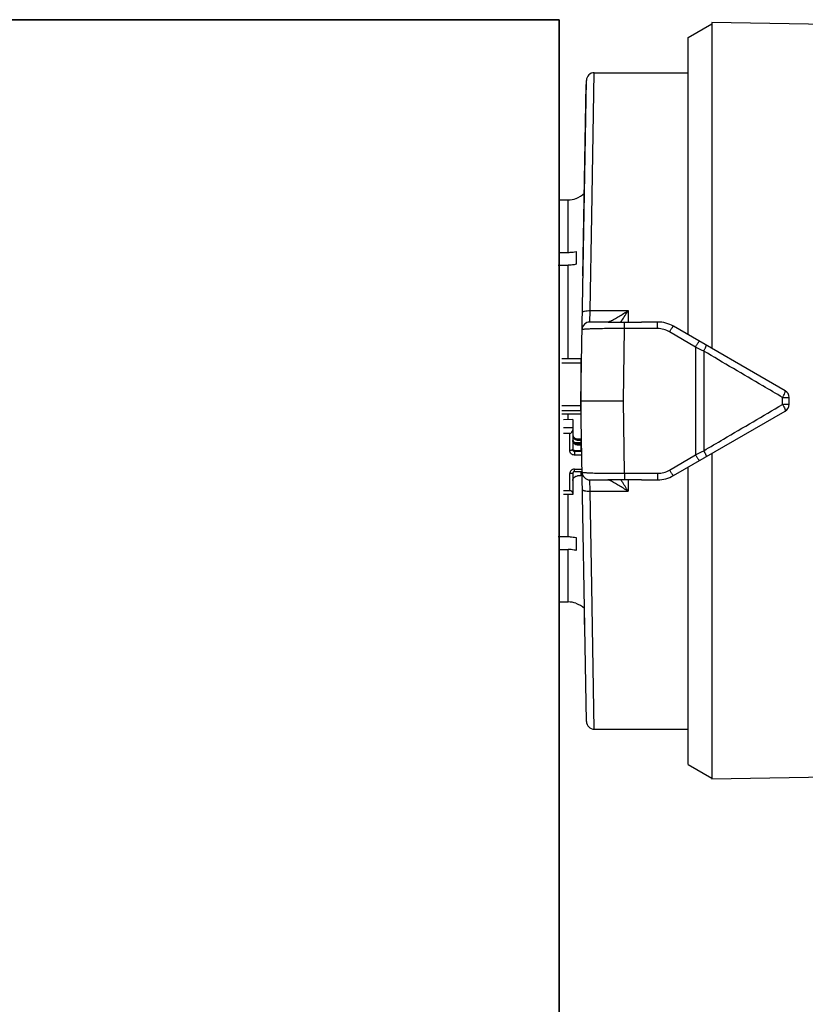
# Model space of a CAD drawing. Header units: millimetres. Extents: x 1279 to 58476, y -6899 to 74987.
# Tile 26 of 157: x 8248 to 8298, y -5967 to -5905. Entities that reach past the tile are written whole.
import ezdxf

# ---------------------------------------------------------------- set-up
doc = ezdxf.new("R2010")
doc.units = ezdxf.units.MM
doc.layers.add('UT_ZAŘÍZENÍ - OT', color=3, linetype='Continuous', lineweight=35)

msp = doc.modelspace()

# ---------------------------------------------------------------- linework, layer by layer
at = {"color": 0, "linetype": 'Continuous'}
for p, q in [((8290.124, -5906.085), (8291.624, -5905.219)), ((8291.624, -5905.145), (8291.624, -5925.79)), ((8301.493, -5905.318), (8291.624, -5905.145)), ((8290.124, -5924.924), (8290.124, -5906.085)), ((8283.324, -5929.119), (8283.679, -5908.81)), ((8284.024, -5917.383), (8284.179, -5908.319)), ((8284.179, -5908.319), (8290.124, -5908.319)), ((8283.463, -5921.185), (8283.674, -5909.06)), ((8283.024, -5916.283), (8283.024, -5916.296)), ((8281.954, -5916.382), (8282.524, -5916.382)), ((8282.524, -5919.706), (8282.524, -5916.382)), ((8283.922, -5923.394), (8284.024, -5917.383)), ((8281.906, -5919.706), (8282.524, -5919.706)), ((8283.024, -5919.645), (8283.024, -5920.459)), ((8281.899, -5920.519), (8282.524, -5920.519)), ((8282.524, -5926.445), (8282.524, -5920.519)), ((8283.903, -5924.119), (8283.922, -5923.394)), ((8283.922, -5923.394), (8286.324, -5923.394)), ((8286.324, -5923.394), (8286.324, -5924.128)), ((8285.061, -5924.119), (8283.903, -5924.119)), ((8286.097, -5924.534), (8286.097, -5924.127)), ((8288.194, -5924.119), (8287.167, -5924.119)), ((8288.194, -5924.534), (8288.194, -5924.119)), ((8296.274, -5928.475), (8289.194, -5924.387)), ((8286.025, -5929.119), (8286.097, -5924.534)), ((8288.194, -5924.534), (8286.097, -5924.534)), ((8290.591, -5925.707), (8288.944, -5924.739)), ((8290.591, -5925.707), (8290.591, -5932.531)), ((8291.111, -5925.963), (8291.111, -5932.275)), ((8283.324, -5926.445), (8282.124, -5926.445)), ((8283.324, -5926.729), (8282.124, -5926.729)), ((8283.324, -5926.445), (8283.324, -5929.967)), ((8283.679, -5949.428), (8283.324, -5929.119)), ((8283.324, -5929.119), (8286.025, -5929.119)), ((8286.097, -5933.704), (8286.025, -5929.119)), ((8296.111, -5929.335), (8296.111, -5928.904)), ((8296.524, -5929.331), (8296.524, -5928.908)), ((8283.324, -5929.425), (8282.124, -5929.425)), ((8283.324, -5929.74), (8282.124, -5929.74)), ((8283.324, -5929.967), (8282.124, -5929.967)), ((8282.524, -5930.31), (8282.524, -5929.967)), ((8289.194, -5933.851), (8296.274, -5929.764)), ((8282.824, -5930.294), (8282.224, -5930.327)), ((8282.824, -5930.294), (8282.824, -5932.217)), ((8282.824, -5930.825), (8282.224, -5930.825)), ((8282.624, -5931.177), (8282.224, -5931.177)), ((8282.624, -5932.256), (8282.624, -5931.177)), ((8283.371, -5931.768), (8282.961, -5931.768)), ((8283.124, -5931.523), (8283.124, -5931.621)), ((8283.124, -5931.523), (8283.324, -5931.523)), ((8283.324, -5931.621), (8283.124, -5931.621)), ((8283.124, -5931.816), (8283.124, -5931.913)), ((8283.124, -5931.816), (8283.324, -5931.816)), ((8283.323, -5931.737), (8283.37, -5931.734)), ((8283.324, -5931.523), (8283.324, -5931.768)), ((8283.324, -5931.816), (8283.324, -5932.257)), ((8283.37, -5931.734), (8283.364, -5931.411)), ((8282.924, -5932.257), (8282.924, -5932.55)), ((8282.924, -5932.257), (8283.324, -5932.257)), ((8283.38, -5932.315), (8282.924, -5932.315)), ((8283.324, -5931.913), (8283.124, -5931.913)), ((8283.324, -5931.963), (8283.374, -5931.963)), ((8283.324, -5932.159), (8283.377, -5932.159)), ((8288.944, -5933.5), (8290.591, -5932.531)), ((8291.624, -5932.448), (8291.624, -5953.093)), ((8283.384, -5932.55), (8282.924, -5932.55)), ((8282.624, -5934.806), (8282.624, -5933.727)), ((8282.824, -5933.688), (8282.824, -5935.042)), ((8282.924, -5933.594), (8282.924, -5933.433)), ((8282.924, -5933.433), (8283.4, -5933.433)), ((8282.924, -5933.594), (8283.402, -5933.594)), ((8283.324, -5933.594), (8283.324, -5933.875)), ((8286.097, -5933.704), (8288.194, -5933.704)), ((8286.097, -5933.704), (8286.097, -5934.112)), ((8288.194, -5933.704), (8288.194, -5934.119)), ((8290.124, -5952.153), (8290.124, -5933.314)), ((8283.324, -5933.875), (8283.124, -5933.875)), ((8283.903, -5934.119), (8285.061, -5934.119)), ((8283.922, -5934.844), (8283.903, -5934.119)), ((8286.324, -5934.11), (8286.324, -5934.844)), ((8287.167, -5934.119), (8288.194, -5934.119)), ((8282.624, -5934.806), (8282.224, -5934.806)), ((8283.922, -5934.844), (8286.324, -5934.844)), ((8284.024, -5940.855), (8283.922, -5934.844)), ((8282.824, -5935.042), (8282.224, -5935.042)), ((8282.524, -5937.719), (8282.524, -5935.042)), ((8281.899, -5937.719), (8282.524, -5937.719)), ((8283.024, -5937.78), (8283.024, -5938.593)), ((8281.906, -5938.532), (8282.524, -5938.532)), ((8282.524, -5941.856), (8282.524, -5938.532)), ((8284.179, -5949.919), (8284.024, -5940.855)), ((8281.954, -5941.856), (8282.524, -5941.856)), ((8283.024, -5941.942), (8283.024, -5941.955)), ((8283.579, -5943.734), (8283.564, -5942.872)), ((8284.179, -5949.919), (8290.124, -5949.919)), ((8290.124, -5952.153), (8291.624, -5953.019)), ((8301.493, -5952.921), (8291.624, -5953.093))]:
    msp.add_line(p, q, dxfattribs=at)
for centre, radius, start, end in [((8284.179, -5908.819), 0.5, 89.99995, 178.99727), ((8282.522, -5914.873), 1.509, 270.07058, 289.41996), ((8282.524, -5914.869), 1.5, 289.47122, 313.35083), ((8265.541, -5910.872), 24.264, 327.18528, 328.93017), ((8283.903, -5924.619), 0.5, 90.00005, 179.0027), ((8269.498, -5913.417), 19.559, 326.80865, 327.16862), ((8288.194, -5926.119), 2, 60, 90), ((8288.193, -5926.013), 1.479, 59.48742, 89.9707), ((8183.029, -6145.08), 244.324, 63.74449, 63.88063), ((8283.424, -5927.275), 0.0994, 180.01969, 226.40783), ((8283.424, -5927.263), 0.301, 250.55744, 255.99011), ((8283.424, -5928.891), 0.3, 107.64647, 109.44599), ((8296.024, -5928.908), 0.5, 0, 60), ((8296.024, -5929.331), 0.5, 300, 0), ((8283.115, -5931.326), 0.29, 180.04441, 214.05404), ((8183.029, -5713.158), 244.324, 296.11937, 296.25551), ((8282.912, -5933.688), 0.0882, 171.33922, 179.96309), ((8283.903, -5933.619), 0.5, 181, 270), ((8288.193, -5932.226), 1.479, 270.02931, 300.51257), ((8269.156, -5945.044), 19.968, 32.83509, 33.1877), ((8265.62, -5947.317), 24.171, 31.0665, 32.81806), ((8288.194, -5932.119), 2, 270, 300), ((8282.522, -5943.366), 1.509, 70.58004, 89.92942), ((8282.524, -5943.369), 1.5, 46.64917, 70.52878), ((8284.179, -5949.419), 0.5, 181, 270)]:
    msp.add_arc(centre, radius, start, end, dxfattribs=at)
for centre, major_axis, ratio, start_param, end_param in [((8282.624, -5930.942), (0, -0.235), 0.85043, 0, 1.570796), ((8282.624, -5934.963), (-0.2, 0), 0.785695, 3.141593, 4.712389)]:
    msp.add_ellipse(centre, major_axis=major_axis, ratio=ratio, start_param=start_param, end_param=end_param, dxfattribs=at)
for points, knots in [([(8282.524, -5919.706), (8282.567, -5919.706), (8282.735, -5919.701), (8282.902, -5919.676), (8283.024, -5919.645)], [0, 0, 0, 0, 0.252472, 1, 1, 1, 1]), ([(8283.024, -5920.459), (8282.984, -5920.469), (8282.82, -5920.504), (8282.651, -5920.519), (8282.524, -5920.519)], [0, 0, 0, 0, 0.247091, 1, 1, 1, 1]), ([(8283.422, -5923.523), (8283.422, -5923.514), (8283.431, -5923.491), (8283.464, -5923.468), (8283.511, -5923.446), (8283.601, -5923.418), (8283.74, -5923.398), (8283.858, -5923.393), (8283.922, -5923.394)], [0, 0, 0, 0, 0.054454, 0.124226, 0.220024, 0.341181, 0.645763, 1, 1, 1, 1]), ([(8285.204, -5924.055), (8285.287, -5924.015), (8285.464, -5923.922), (8285.84, -5923.706), (8286.129, -5923.524), (8286.324, -5923.394)], [0, 0, 0, 0, 0.213248, 0.460801, 1, 1, 1, 1]), ([(8285.035, -5924.119), (8285.043, -5924.119), (8285.063, -5924.114), (8285.082, -5924.108), (8285.094, -5924.103)], [0, 0, 0, 0, 0.393757, 1, 1, 1, 1]), ([(8285.061, -5924.119), (8285.14, -5924.119), (8285.486, -5924.12), (8285.831, -5924.124), (8286.097, -5924.127)], [0, 0, 0, 0, 0.230893, 1, 1, 1, 1]), ([(8285.094, -5924.103), (8285.096, -5924.102), (8285.107, -5924.098), (8285.117, -5924.094), (8285.125, -5924.091)], [0, 0, 0, 0, 0.235586, 1, 1, 1, 1]), ([(8285.125, -5924.091), (8285.131, -5924.088), (8285.158, -5924.077), (8285.184, -5924.065), (8285.204, -5924.055)], [0, 0, 0, 0, 0.229765, 1, 1, 1, 1]), ([(8286.097, -5924.127), (8286.276, -5924.129), (8286.633, -5924.128), (8286.99, -5924.119), (8287.167, -5924.119)], [0, 0, 0, 0, 0.502804, 1, 1, 1, 1]), ([(8288.944, -5924.739), (8288.965, -5924.719), (8288.996, -5924.671), (8289.03, -5924.597), (8289.069, -5924.534), (8289.108, -5924.483), (8289.138, -5924.441), (8289.163, -5924.41), (8289.178, -5924.394), (8289.191, -5924.385), (8289.194, -5924.387)], [0, 0, 0, 0, 0.198142, 0.388892, 0.560134, 0.707991, 0.828678, 0.918542, 0.975091, 1, 1, 1, 1]), ([(8286.097, -5924.534), (8285.921, -5924.533), (8285.576, -5924.533), (8285.075, -5924.536), (8284.614, -5924.542), (8284.264, -5924.549), (8284.017, -5924.557), (8283.86, -5924.563), (8283.726, -5924.569), (8283.614, -5924.576), (8283.526, -5924.584), (8283.463, -5924.591), (8283.425, -5924.598), (8283.408, -5924.604), (8283.403, -5924.609), (8283.403, -5924.61)], [0, 0, 0, 0, 0.195605, 0.383531, 0.55643, 0.707585, 0.773165, 0.831259, 0.881323, 0.92293, 0.955723, 0.979458, 0.994025, 0.997954, 1, 1, 1, 1]), ([(8290.591, -5925.707), (8290.62, -5925.657), (8290.663, -5925.586), (8290.72, -5925.496), (8290.756, -5925.441), (8290.787, -5925.396), (8290.811, -5925.364), (8290.827, -5925.346), (8290.836, -5925.338), (8290.84, -5925.337), (8290.841, -5925.338)], [0, 0, 0, 0, 0.387648, 0.559336, 0.708365, 0.829964, 0.920373, 0.976704, 0.992026, 1, 1, 1, 1]), ([(8291.111, -5925.963), (8291.137, -5925.917), (8291.174, -5925.848), (8291.217, -5925.761), (8291.242, -5925.706), (8291.261, -5925.661), (8291.273, -5925.626), (8291.279, -5925.604), (8291.278, -5925.59), (8291.275, -5925.588)], [0, 0, 0, 0, 0.389691, 0.560136, 0.707341, 0.827183, 0.916538, 0.973346, 1, 1, 1, 1]), ([(8296.111, -5928.904), (8295.696, -5928.659), (8294.029, -5927.679), (8292.363, -5926.699), (8291.111, -5925.963)], [0, 0, 0, 0, 0.249365, 1, 1, 1, 1]), ([(8296.111, -5928.904), (8296.14, -5928.852), (8296.19, -5928.757), (8296.248, -5928.629), (8296.278, -5928.54), (8296.284, -5928.494), (8296.279, -5928.478), (8296.274, -5928.475)], [0, 0, 0, 0, 0.377895, 0.69297, 0.905251, 0.965919, 1, 1, 1, 1]), ([(8291.111, -5932.275), (8291.529, -5932.029), (8293.196, -5931.05), (8294.862, -5930.069), (8296.111, -5929.335)], [0, 0, 0, 0, 0.250578, 1, 1, 1, 1]), ([(8296.111, -5928.904), (8296.139, -5928.904), (8296.194, -5928.904), (8296.272, -5928.904), (8296.342, -5928.905), (8296.403, -5928.905), (8296.447, -5928.906), (8296.476, -5928.906), (8296.493, -5928.906), (8296.506, -5928.907), (8296.516, -5928.907), (8296.52, -5928.908), (8296.524, -5928.907), (8296.524, -5928.908)], [0, 0, 0, 0, 0.203374, 0.394866, 0.56769, 0.716771, 0.837685, 0.88646, 0.926896, 0.958626, 0.981467, 0.99529, 1, 1, 1, 1]), ([(8296.111, -5929.335), (8296.139, -5929.335), (8296.194, -5929.334), (8296.272, -5929.334), (8296.342, -5929.334), (8296.403, -5929.333), (8296.447, -5929.333), (8296.476, -5929.332), (8296.493, -5929.332), (8296.506, -5929.331), (8296.516, -5929.332), (8296.52, -5929.33), (8296.524, -5929.331), (8296.524, -5929.331)], [0, 0, 0, 0, 0.203374, 0.394866, 0.56769, 0.716771, 0.837685, 0.88646, 0.926896, 0.958626, 0.981467, 0.99529, 1, 1, 1, 1]), ([(8296.111, -5929.335), (8296.14, -5929.386), (8296.19, -5929.482), (8296.248, -5929.61), (8296.278, -5929.698), (8296.284, -5929.745), (8296.279, -5929.761), (8296.274, -5929.764)], [0, 0, 0, 0, 0.377895, 0.69297, 0.905251, 0.965919, 1, 1, 1, 1]), ([(8282.824, -5931.229), (8282.824, -5931.267), (8282.84, -5931.345), (8282.907, -5931.443), (8283.007, -5931.508), (8283.085, -5931.523), (8283.124, -5931.523)], [0, 0, 0, 0, 0.247784, 0.496832, 0.747734, 1, 1, 1, 1]), ([(8282.824, -5931.522), (8282.824, -5931.56), (8282.84, -5931.638), (8282.907, -5931.735), (8283.007, -5931.801), (8283.085, -5931.816), (8283.124, -5931.816)], [0, 0, 0, 0, 0.247784, 0.496832, 0.747734, 1, 1, 1, 1]), ([(8283.124, -5931.913), (8283.085, -5931.913), (8283.007, -5931.898), (8282.907, -5931.833), (8282.84, -5931.735), (8282.824, -5931.657), (8282.824, -5931.619)], [0, 0, 0, 0, 0.252266, 0.503168, 0.752216, 1, 1, 1, 1]), ([(8283.124, -5931.621), (8283.076, -5931.621), (8282.977, -5931.597), (8282.901, -5931.529), (8282.874, -5931.489)], [0, 0, 0, 0, 0.501963, 1, 1, 1, 1]), ([(8282.824, -5932.217), (8282.824, -5932.22), (8282.821, -5932.225), (8282.815, -5932.229), (8282.806, -5932.234), (8282.789, -5932.24), (8282.764, -5932.245), (8282.734, -5932.25), (8282.687, -5932.255), (8282.65, -5932.256), (8282.624, -5932.256)], [0, 0, 0, 0, 0.040706, 0.069574, 0.105554, 0.199505, 0.321626, 0.468167, 0.634164, 1, 1, 1, 1]), ([(8282.924, -5932.55), (8282.885, -5932.55), (8282.807, -5932.535), (8282.707, -5932.47), (8282.64, -5932.372), (8282.624, -5932.294), (8282.624, -5932.256)], [0, 0, 0, 0, 0.252255, 0.503168, 0.752226, 1, 1, 1, 1]), ([(8282.924, -5932.315), (8282.911, -5932.315), (8282.885, -5932.31), (8282.852, -5932.288), (8282.83, -5932.256), (8282.824, -5932.23), (8282.824, -5932.217)], [0, 0, 0, 0, 0.252236, 0.503168, 0.752245, 1, 1, 1, 1]), ([(8282.924, -5932.257), (8282.912, -5932.257), (8282.888, -5932.252), (8282.857, -5932.234), (8282.834, -5932.206), (8282.827, -5932.183), (8282.825, -5932.172)], [0, 0, 0, 0, 0.251925, 0.502849, 0.751924, 1, 1, 1, 1]), ([(8290.591, -5932.531), (8290.62, -5932.581), (8290.663, -5932.653), (8290.72, -5932.742), (8290.756, -5932.798), (8290.787, -5932.842), (8290.811, -5932.874), (8290.827, -5932.893), (8290.836, -5932.9), (8290.84, -5932.901), (8290.841, -5932.901)], [0, 0, 0, 0, 0.387648, 0.559336, 0.708365, 0.829964, 0.920373, 0.976704, 0.992026, 1, 1, 1, 1]), ([(8291.111, -5932.275), (8291.137, -5932.322), (8291.174, -5932.39), (8291.217, -5932.477), (8291.242, -5932.532), (8291.261, -5932.577), (8291.273, -5932.613), (8291.279, -5932.634), (8291.278, -5932.648), (8291.275, -5932.65)], [0, 0, 0, 0, 0.389693, 0.560138, 0.707342, 0.827185, 0.916539, 0.973347, 1, 1, 1, 1]), ([(8282.924, -5933.433), (8282.885, -5933.433), (8282.807, -5933.448), (8282.707, -5933.514), (8282.64, -5933.611), (8282.624, -5933.689), (8282.624, -5933.727)], [0, 0, 0, 0, 0.252255, 0.503168, 0.752226, 1, 1, 1, 1]), ([(8282.824, -5933.688), (8282.824, -5933.691), (8282.821, -5933.696), (8282.815, -5933.7), (8282.806, -5933.705), (8282.789, -5933.711), (8282.764, -5933.717), (8282.734, -5933.721), (8282.687, -5933.726), (8282.65, -5933.727), (8282.624, -5933.727)], [0, 0, 0, 0, 0.040706, 0.069574, 0.105554, 0.199505, 0.321626, 0.468167, 0.634164, 1, 1, 1, 1]), ([(8282.924, -5933.594), (8282.912, -5933.594), (8282.887, -5933.598), (8282.856, -5933.617), (8282.834, -5933.643), (8282.827, -5933.665), (8282.825, -5933.675)], [0, 0, 0, 0, 0.26767, 0.525516, 0.768461, 1, 1, 1, 1]), ([(8283.403, -5933.628), (8283.403, -5933.63), (8283.408, -5933.634), (8283.425, -5933.64), (8283.463, -5933.647), (8283.526, -5933.655), (8283.614, -5933.662), (8283.726, -5933.669), (8283.86, -5933.676), (8284.017, -5933.682), (8284.264, -5933.689), (8284.614, -5933.696), (8285.075, -5933.702), (8285.576, -5933.705), (8285.921, -5933.705), (8286.097, -5933.704)], [0, 0, 0, 0, 0.002046, 0.005975, 0.020542, 0.044277, 0.07707, 0.118677, 0.168741, 0.226835, 0.292415, 0.44357, 0.616469, 0.804395, 1, 1, 1, 1]), ([(8288.944, -5933.5), (8288.965, -5933.52), (8288.996, -5933.568), (8289.03, -5933.642), (8289.069, -5933.705), (8289.108, -5933.756), (8289.138, -5933.797), (8289.163, -5933.828), (8289.178, -5933.845), (8289.191, -5933.853), (8289.194, -5933.851)], [0, 0, 0, 0, 0.198108, 0.388908, 0.560156, 0.708001, 0.828682, 0.918545, 0.975091, 1, 1, 1, 1]), ([(8282.824, -5934.169), (8282.824, -5934.131), (8282.84, -5934.053), (8282.907, -5933.955), (8283.007, -5933.89), (8283.085, -5933.875), (8283.124, -5933.875)], [0, 0, 0, 0, 0.247784, 0.496832, 0.747734, 1, 1, 1, 1]), ([(8285.049, -5934.121), (8285.047, -5934.121), (8285.043, -5934.12), (8285.038, -5934.119), (8285.035, -5934.119)], [0, 0, 0, 0, 0.289793, 1, 1, 1, 1]), ([(8285.204, -5934.183), (8285.174, -5934.169), (8285.123, -5934.146), (8285.071, -5934.126), (8285.049, -5934.121)], [0, 0, 0, 0, 0.595054, 1, 1, 1, 1]), ([(8286.097, -5934.112), (8286.005, -5934.113), (8285.66, -5934.116), (8285.315, -5934.119), (8285.061, -5934.119)], [0, 0, 0, 0, 0.264643, 1, 1, 1, 1]), ([(8286.324, -5934.844), (8286.129, -5934.715), (8285.84, -5934.533), (8285.464, -5934.317), (8285.287, -5934.223), (8285.204, -5934.183)], [0, 0, 0, 0, 0.539199, 0.786752, 1, 1, 1, 1]), ([(8287.167, -5934.119), (8286.99, -5934.119), (8286.633, -5934.111), (8286.276, -5934.11), (8286.097, -5934.112)], [0, 0, 0, 0, 0.497196, 1, 1, 1, 1]), ([(8283.422, -5934.715), (8283.422, -5934.725), (8283.431, -5934.747), (8283.464, -5934.771), (8283.511, -5934.793), (8283.601, -5934.82), (8283.74, -5934.841), (8283.858, -5934.845), (8283.922, -5934.844)], [0, 0, 0, 0, 0.054452, 0.124207, 0.219995, 0.341151, 0.645741, 1, 1, 1, 1]), ([(8282.524, -5937.719), (8282.567, -5937.719), (8282.735, -5937.724), (8282.902, -5937.749), (8283.024, -5937.78)], [0, 0, 0, 0, 0.252472, 1, 1, 1, 1]), ([(8283.024, -5938.593), (8282.984, -5938.583), (8282.82, -5938.547), (8282.651, -5938.532), (8282.524, -5938.532)], [0, 0, 0, 0, 0.247091, 1, 1, 1, 1])]:
    msp.add_open_spline(points, degree=3, knots=knots, dxfattribs=at)
at = {"layer": 'UT_ZAŘÍZENÍ - OT', "linetype": 'Continuous'}
for p, q in [((7081.954, -5904.96), (8281.954, -5904.96)), ((8281.954, -5904.96), (8281.954, -6404.96))]:
    msp.add_line(p, q, dxfattribs=at)

doc.saveas('drawing.dxf')
